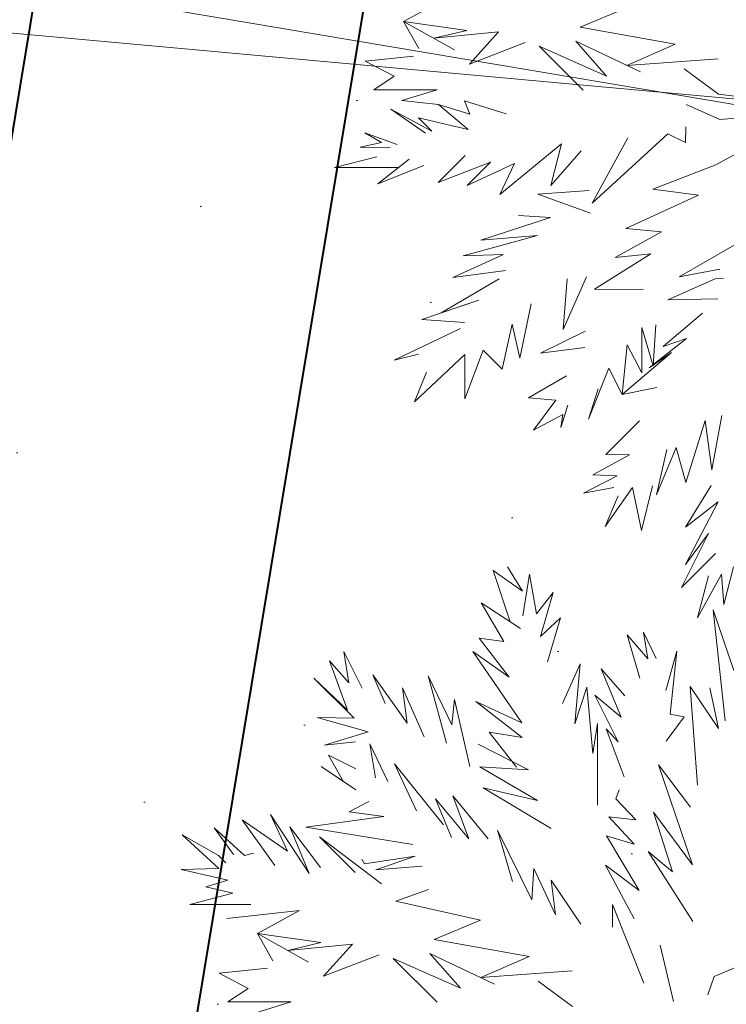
# Model space of a CAD drawing. Header units: millimetres. Extents: x 6487905018 to 6488192500, y 5882180700 to 5882375224.
# Tile 138 of 256: x 6488050686 to 6488051770, y 5882250765 to 5882252275. Entities that reach past the tile are written whole.
import ezdxf
from ezdxf.xclip import XClip

# ---------------------------------------------------------------- set-up
doc = ezdxf.new("R2010")
doc.units = ezdxf.units.MM
doc.header["$MEASUREMENT"] = 0
doc.header["$XCLIPFRAME"] = 2
for name, pattern in [('Dashed', [600, 300, -300]), ('Przerywana', [2400, 1200, -1200]), ('Wipeout_Contour', [1000, 0, -1000])]:
    doc.linetypes.add(name, pattern=pattern)
for name, color, linetype, lineweight in [('drzewa_Nr_pióra__154', 94, 'Continuous', 5), ('LEGENDA_Nr_pióra__20', 2, 'Continuous', 40), ('LEGENDA_Nr_pióra__66', 32, 'Continuous', 40), ('linie plan_Nr_pióra__2', 160, 'Continuous', 25), ('przewod_telekomunikacyjny__linia__Nr_pióra__1', 7, 'Continuous', 0), ('teren zielony_Nr_pióra__157', 93, 'Continuous', 0), ('Wymiarowanie_Nr_pióra__1', 7, 'Continuous', 0), ('Zamość 06.10._2_przewod_telekomunikacyjny__linia__Nr_pióra__30', 7, 'Continuous', 5), ('ZBIORNIK_Nr_pióra__81', 182, 'Continuous', 5)]:
    doc.layers.add(name, color=color, linetype=linetype, lineweight=lineweight)
for name, color, linetype in [('Mapa cyfrowa', 7, 'Continuous'), ('przewod_telekomunikacyjny__linia_', 7, 'Continuous'), ('Wymiarowanie', 7, 'Continuous'), ('Zamość 06.10._2_Mapa cyfrowa', 7, 'Continuous')]:
    doc.layers.add(name, color=color, linetype=linetype)
doc.styles.add('GENERATED_STYLE_2', font='txt')
doc.linetypes.add('Symbol', pattern='A,0,[5,PZT Orlen Zamość.pdf1.Shx,S=11.904762,R=0,X=0,Y=0],-2000,0', length=2000)
doc.dimstyles.new('GENERATED_STYLE__1', dxfattribs={"dimtxt": 750, "dimasz": 570, "dimexe": 0.18, "dimexo": 0, "dimgap": 0.09, "dimtad": 1, "dimlfac": 0.001, "dimzin": 0, "dimdsep": 46, "dimtxsty": 'GENERATED_STYLE_2', "dimblk": 'ARROWHEAD_11', "dimblk1": 'ARROWHEAD_11', "dimblk2": 'ARROWHEAD_11', "dimcen": 0.09, "dimclrd": 7, "dimclre": 7, "dimclrt": 7, "dimazin": 0, "dimtfac": 1, "dimtdec": 4, "dimtmove": 2, "dimatfit": 3, "dimfxl": 0, "dimtolj": 1, "dimtzin": 0, "dimarcsym": 0})
doc.dimstyles.new('GENERATED_STYLE__10', dxfattribs={"dimtxt": 600.000024, "dimasz": 917.874396, "dimexe": 0.18, "dimexo": 40, "dimgap": 0.09, "dimtad": 1, "dimtih": 1, "dimtoh": 1, "dimdec": 0, "dimlfac": 0.1, "dimzin": 0, "dimdsep": 46, "dimtxsty": 'GENERATED_STYLE_2', "dimblk": 'ARROWHEAD_5', "dimblk1": 'ARROWHEAD_5', "dimblk2": 'ARROWHEAD_5', "dimcen": 0.09, "dimclrd": 7, "dimclre": 7, "dimclrt": 7, "dimazin": 0, "dimtfac": 1, "dimtdec": 4, "dimtmove": 0, "dimatfit": 3, "dimfxl": 0, "dimtolj": 1, "dimtzin": 0, "dimarcsym": 0})
doc.dimstyles.new('GENERATED_STYLE__9', dxfattribs={"dimtxt": 750, "dimasz": 917.874396, "dimexe": 0.18, "dimexo": 40, "dimgap": 0.09, "dimtad": 1, "dimdec": 0, "dimlfac": 0.1, "dimzin": 0, "dimdsep": 46, "dimtxsty": 'GENERATED_STYLE_2', "dimblk": 'ARROWHEAD_5', "dimblk1": 'ARROWHEAD_5', "dimblk2": 'ARROWHEAD_5', "dimcen": 0.09, "dimclrd": 7, "dimclre": 7, "dimclrt": 7, "dimazin": 0, "dimtfac": 1, "dimtdec": 4, "dimtmove": 2, "dimatfit": 3, "dimfxl": 0, "dimtolj": 1, "dimtzin": 0, "dimarcsym": 0})

# ---------------------------------------------------------------- blocks, each defined once
blk = doc.blocks.new('Rysunek_1_2')
at = {"color": 254, "linetype": 'Wipeout_Contour', "lineweight": 0, "ltscale": 70061284114.24681}
blk.add_wipeout([(6487915525.867126, 5882181505.900702), (6488146644.289524, 5882181505.900702), (6488146644.289524, 5882373115.540435), (6488107628.768834, 5882373115.540435), (6488107628.768834, 5882320263.490532), (6488101226.436201, 5882320263.490532), (6488101226.436201, 5882373115.540435), (6487915525.867126, 5882373115.540435)], dxfattribs=at).dxf.layer = 'Zamość 06.10._2_Mapa cyfrowa'
at = {"layer": 'Zamość 06.10._2_przewod_telekomunikacyjny__linia__Nr_pióra__30', "linetype": 'Continuous', "flags": 128}
blk.add_lwpolyline([(6488028310, 5882260090), (6488039840, 5882253240), (6488053690.000001, 5882251980.000001), (6488059920, 5882250860), (6488076980.000001, 5882252650.000001), (6488098433.525442, 5882255650.861228)], dxfattribs=at)
blk = doc.blocks.new('*D73', base_point=(6488045394.921593, 5882250647.102998))
at = {"layer": 'Wymiarowanie_Nr_pióra__1', "linetype": 'Continuous'}
for points in [[(6488049541.842549, 5882252547.629494), (6488049530.424479, 5882252605.032008), (6488049497.908566, 5882252653.695511), (6488049449.245064, 5882252686.211423), (6488049391.842549, 5882252697.629494), (6488049334.440034, 5882252686.211423), (6488049285.776532, 5882252653.695511), (6488049253.260619, 5882252605.032008), (6488049241.842549, 5882252547.629494), (6488049253.260619, 5882252490.226978), (6488049285.776532, 5882252441.563477), (6488049334.440034, 5882252409.047564), (6488049391.842549, 5882252397.629494), (6488049449.245064, 5882252409.047564), (6488049497.908566, 5882252441.563477), (6488049530.424479, 5882252490.226978)], [(6488054472.427137, 5882251717.367123), (6488054461.009068, 5882251774.769637), (6488054428.493155, 5882251823.43314), (6488054379.829652, 5882251855.949052), (6488054322.427137, 5882251867.367123), (6488054265.024622, 5882251855.949052), (6488054216.36112, 5882251823.43314), (6488054183.845207, 5882251774.769637), (6488054172.427137, 5882251717.367123), (6488054183.845207, 5882251659.964607), (6488054216.36112, 5882251611.301105), (6488054265.024622, 5882251578.785192), (6488054322.427137, 5882251567.367123), (6488054379.829652, 5882251578.785192), (6488054428.493155, 5882251611.301105), (6488054461.009068, 5882251659.964607)]]:
    blk.add_hatch(color=256, dxfattribs=at).paths.add_polyline_path(points)
for p, q in [((6488054174.5096, 5882251742.274993), (6488049539.760087, 5882252522.721622)), ((6488054415.831655, 5882252272.057888), (6488054347.335009, 5882251865.28466)), ((6488054618.262213, 5882251667.55138), (6488054470.344675, 5882251692.459251)), ((6488054297.519266, 5882251569.449585), (6488054229.02262, 5882251162.676356))]:
    blk.add_line(p, q, dxfattribs=at)
blk.add_circle((6488054322.427137, 5882251717.367123), 150, dxfattribs=at)
at = {"layer": 'Wymiarowanie_Nr_pióra__1', "insert": (6488051501.046564, 5882252344.571882), "char_height": 750, "attachment_point": 7, "rotation": 350.441619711, "style": 'GENERATED_STYLE_2'}
blk.add_mtext('\\A1;{\\fArial|b1|i0|c238|p38;5,00}', dxfattribs=at)
blk = doc.blocks.new('ARROWHEAD_11')
at = {"color": 0, "linetype": 'Continuous', "lineweight": 0}
blk.add_line((0, 0), (-1, 0), dxfattribs=at)
at = {"color": 0, "linetype": 'Continuous', "lineweight": 0, "const_width": 0.25, "flags": 128}
blk.add_lwpolyline([(-0.125, 0, 1), (0.125, 0, 1)], format="xyb", close=True, dxfattribs=at)
blk = doc.blocks.new('*D75', base_point=(6488045394.921593, 5882250647.102998))
at = {"layer": 'Wymiarowanie_Nr_pióra__1', "linetype": 'Continuous'}
for points in [[(6488060230.552193, 5882248902.391357), (6488060219.134123, 5882248959.793873), (6488060186.61821, 5882249008.457375), (6488060137.954707, 5882249040.973288), (6488060080.552193, 5882249052.391357), (6488060023.149677, 5882249040.973288), (6488059974.486176, 5882249008.457375), (6488059941.970263, 5882248959.793873), (6488059930.552193, 5882248902.391357), (6488059941.970263, 5882248844.988843), (6488059974.486176, 5882248796.32534), (6488060023.149677, 5882248763.809427), (6488060080.552193, 5882248752.391357), (6488060137.954707, 5882248763.809427), (6488060186.61821, 5882248796.32534), (6488060219.134123, 5882248844.988843)], [(6488059031.653335, 5882241782.627208), (6488059020.235264, 5882241840.029723), (6488058987.719352, 5882241888.693226), (6488058939.055849, 5882241921.209138), (6488058881.653335, 5882241932.627208), (6488058824.250819, 5882241921.209138), (6488058775.587317, 5882241888.693226), (6488058743.071404, 5882241840.029723), (6488058731.653335, 5882241782.627208), (6488058743.071404, 5882241725.224693), (6488058775.587317, 5882241676.561191), (6488058824.250819, 5882241644.045279), (6488058881.653335, 5882241632.627208), (6488058939.055849, 5882241644.045279), (6488058987.719352, 5882241676.561191), (6488059020.235264, 5882241725.224693)]]:
    blk.add_hatch(color=256, dxfattribs=at).paths.add_polyline_path(points)
for p, q in [((6488060130.367934, 5882249198.226433), (6488060105.460064, 5882249050.308895)), ((6488059525.861426, 5882248995.795874), (6488059932.634655, 5882248927.299229)), ((6488060228.46973, 5882248877.483486), (6488060635.242959, 5882248808.986841)), ((6488060055.644321, 5882248754.47382), (6488058906.561206, 5882241930.544745))]:
    blk.add_line(p, q, dxfattribs=at)
blk.add_circle((6488060080.552193, 5882248902.391357), 150, dxfattribs=at)
at = {"layer": 'Wymiarowanie_Nr_pióra__1', "insert": (6488059329.541573, 5882245345.779008), "char_height": 750, "attachment_point": 7, "rotation": 80.441619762, "style": 'GENERATED_STYLE_2'}
blk.add_mtext('\\A1;{\\fArial|b1|i0|c238|p38;7,22}', dxfattribs=at)
blk = doc.blocks.new('*D77', base_point=(6488045394.921593, 5882250647.102998))
at = {"layer": 'przewod_telekomunikacyjny__linia__Nr_pióra__1', "linetype": 'Continuous'}
blk.add_hatch(color=256, dxfattribs=at).paths.add_polyline_path([(6488057351.020344, 5882262834.607491), (6488056625.094238, 5882262197.391973), (6488057040.957753, 5882261919.79958)])
for p, q in [((6488057351.020344, 5882262834.607491), (6488056625.094238, 5882262197.391973)), ((6488057351.020344, 5882262834.607491), (6488057040.957753, 5882261919.79958)), ((6488057040.957753, 5882261919.79958), (6488056625.094238, 5882262197.391973)), ((6488056833.025996, 5882262058.595777), (6488046247.324568, 5882246200.066916)), ((6488046247.324568, 5882246200.066916), (6488053285.437386, 5882256743.923269)), ((6488049023.248511, 5882250108.702061), (6488049023.248511, 5882250608.702061)), ((6488048773.248511, 5882250358.702061), (6488049273.248511, 5882250358.702061))]:
    blk.add_line(p, q, dxfattribs=at)
at = {"layer": 'przewod_telekomunikacyjny__linia__Nr_pióra__1', "insert": (6488051112.822264, 5882253874.06099), "char_height": 750, "attachment_point": 7, "rotation": 56.276556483, "style": 'GENERATED_STYLE_2'}
blk.add_mtext('\\A1;{\\fArial|b1|i0|c238|p38;R 1\xa0500}', dxfattribs=at)
blk = doc.blocks.new('ARROWHEAD_5')
at = {"color": 0, "linetype": 'Continuous', "lineweight": 0}
blk.add_line((0, 0), (-1, 0), dxfattribs=at)
blk.add_solid([(-1, 0.2679), (0, 0), (-1, -0.2679), (-1, 0.2679)], dxfattribs=at)
blk = doc.blocks.new('*D79', base_point=(6488045394.921593, 5882250647.102998))
at = {"layer": 'Wymiarowanie_Nr_pióra__1', "linetype": 'Continuous'}
blk.add_hatch(color=256, dxfattribs=at).paths.add_polyline_path([(6488063680.254711, 5882253548.085899), (6488062715.420314, 5882253593.987003), (6488062821.733109, 5882253105.42013)])
for p, q in [((6488063680.254711, 5882253548.085899), (6488062715.420314, 5882253593.987003)), ((6488062821.733109, 5882253105.42013), (6488062715.420314, 5882253593.987003)), ((6488063680.254711, 5882253548.085899), (6488062821.733109, 5882253105.42013)), ((6488062768.576711, 5882253349.703567), (6488057266.319777, 5882252152.405216)), ((6488057266.319777, 5882252152.405216), (6488054914.661612, 5882252152.405216)), ((6488049023.248511, 5882250108.702061), (6488049023.248511, 5882250608.702061)), ((6488048773.248511, 5882250358.702061), (6488049273.248511, 5882250358.702061))]:
    blk.add_line(p, q, dxfattribs=at)
at = {"layer": 'Wymiarowanie_Nr_pióra__1', "insert": (6488054914.661612, 5882252272.405221), "char_height": 600.00002384, "attachment_point": 7, "style": 'GENERATED_STYLE_2'}
blk.add_mtext('\\A1;{\\fArial|b1|i0|c238|p38;1\xa0500}', dxfattribs=at)

msp = doc.modelspace()

# ---------------------------------------------------------------- block references
at = {"layer": 'Mapa cyfrowa', "color": 22, "linetype": 'Continuous', "lineweight": 5}
ref = msp.add_blockref('Rysunek_1_2', (0, 0), dxfattribs=at)
XClip(ref).set_block_clipping_path([(6487915525.8671264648, 5882181505.9007024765), (6488146644.2895231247, 5882181505.9007024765), (6488146644.2895231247, 5882373115.5404348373), (6488107628.7688331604, 5882373115.5404348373), (6488107628.7688331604, 5882320263.4905319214), (6488101226.4362001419, 5882320263.4905319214), (6488101226.4362001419, 5882373115.5404348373), (6487915525.8671264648, 5882373115.5404348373)])

# ---------------------------------------------------------------- next in the draw order: hatches: boundary and pattern name
at = {"layer": 'teren zielony_Nr_pióra__157', "linetype": 'Continuous'}
h = msp.add_hatch(dxfattribs=at)
h.set_pattern_fill('płyty_kamienne', color=256, style=0, pattern_type=2)
h.set_pattern_definition([(45, (6488045394.9, 5882252147.1), (-477.297, 477.297), [0, -450, 0, -675]), (110, (6488046894.9, 5882252147.1), (634.293, 230.864), [0, -330, 0, -570])])
h.paths.add_polyline_path([(6488047566.699059, 5882255932.5327), (6488045555.029326, 5882243354.950158), (6488046140.947524, 5882232527.375745, 0.2070569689), (6488048206.599371, 5882228254.370432, 0.0243137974), (6488049407.91275, 5882227454.239101, 0.0023663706), (6488049528.889167, 5882227382.669014), (6488050419.958063, 5882227639.987889), (6488050422.409745, 5882227655.31354), (6488050730.000001, 5882229610.000001), (6488051058.251553, 5882231630.009551), (6488051118.989788, 5882232009.688929), (6488053911.431513, 5882249465.456784), (6488055989.23284, 5882262453.952582), (6488056194.365236, 5882263736.503895), (6488052143.069927, 5882263733.65154), (6488050824.942152, 5882255492.308228, 0.0532631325)])

# ---------------------------------------------------------------- next in the draw order: linework, layer by layer
at = {"layer": 'drzewa_Nr_pióra__154', "linetype": 'Continuous'}
for p, q in [((6488051274.511632, 5882252272.432773), (6488051338.871367, 5882252307.790025)), ((6488051545.33459, 5882252263.592546), (6488051616.626289, 5882252293.093965)), ((6488051371.618335, 5882252258.656386), (6488051274.511632, 5882252272.432773)), ((6488051298.368319, 5882252230.786167), (6488051274.511632, 5882252272.432773)), ((6488051274.511632, 5882252272.432773), (6488051352.758088, 5882252228.788428)), ((6488051690.985693, 5882252237.484435), (6488051545.33459, 5882252263.592546)), ((6488051320.949918, 5882252246.658058), (6488051371.618335, 5882252258.656386)), ((6488051420.310506, 5882252256.353353), (6488051320.949918, 5882252246.658058)), ((6488051375.914238, 5882252206.91109), (6488051420.310506, 5882252256.353353)), ((6488051461.306844, 5882252239.941644), (6488051375.914238, 5882252206.91109)), ((6488051549.889907, 5882252167.007344), (6488051482.452751, 5882252234.444501)), ((6488051482.452751, 5882252234.444501), (6488051586.081446, 5882252188.509926)), ((6488051586.081446, 5882252188.509926), (6488051538.969626, 5882252241.889268)), ((6488051538.969626, 5882252241.889268), (6488051637.998427, 5882252195.047738)), ((6488051617.233887, 5882252204.869555), (6488051690.985693, 5882252237.484435)), ((6488051215.872814, 5882252211.575551), (6488051290.181955, 5882252219.32541)), ((6488051757.256612, 5882252215.152429), (6488051617.233887, 5882252204.869555)), ((6488051260.255383, 5882252188.420236), (6488051215.872814, 5882252211.575551)), ((6488051229.35156, 5882252167.531666), (6488051260.255383, 5882252188.420236)), ((6488051757.812049, 5882252160.6299), (6488051704.770686, 5882252199.630902)), ((6488051326.227822, 5882252167.531666), (6488051229.35156, 5882252167.531666)), ((6488051272.034257, 5882252150.921193), (6488051326.227822, 5882252167.531666)), ((6488051874.815055, 5882252146.58954), (6488051757.812049, 5882252160.6299)), ((6488051328.356994, 5882252145.072892), (6488051272.034257, 5882252150.921193)), ((6488051373.902246, 5882252106.493582), (6488051328.356994, 5882252145.072892)), ((6488051328.356994, 5882252145.072892), (6488051376.319126, 5882252130.284526)), ((6488051376.319126, 5882252130.284526), (6488051368.080236, 5882252150.489697)), ((6488051368.080236, 5882252150.489697), (6488051432.179106, 5882252130.628077)), ((6488051759.883643, 5882252121.95247), (6488051707.890766, 5882252145.0295)), ((6488051308.495372, 5882252100.835644), (6488051255.230115, 5882252137.850484)), ((6488051255.230115, 5882252137.850484), (6488051318.116075, 5882252103.888404)), ((6488051318.116075, 5882252103.888404), (6488051297.539692, 5882252124.468548)), ((6488051297.539692, 5882252124.468548), (6488051373.902246, 5882252106.493582)), ((6488051870.134934, 5882252130.989139), (6488051759.883643, 5882252121.95247)), ((6488051706.86736, 5882252086.692757), (6488051707.453956, 5882252110.845901)), ((6488051753.443937, 5882252052.467121), (6488051858.638448, 5882252109.927334)), ((6488051241.100513, 5882252086.499537), (6488051215.506872, 5882252101.738445)), ((6488051215.506872, 5882252101.738445), (6488051265.160926, 5882252083.682425)), ((6488051563.930268, 5882251993.842896), (6488051679.897394, 5882252099.751846)), ((6488051679.897394, 5882252099.751846), (6488051706.86736, 5882252086.692757)), ((6488051208.255574, 5882252079.717324), (6488051241.100513, 5882252086.499537)), ((6488051254.423542, 5882252079.154796), (6488051208.255574, 5882252079.717324)), ((6488051422.248295, 5882252006.944344), (6488051517.042397, 5882252084.585227)), ((6488051517.042397, 5882252084.585227), (6488051500.650503, 5882252020.544901)), ((6488051618.531671, 5882252093.68546), (6488051563.930268, 5882251993.842896)), ((6488051168.697202, 5882252048.44925), (6488051234.009801, 5882252064.847692)), ((6488051368.983037, 5882252066.529207), (6488051327.606649, 5882252025.152819)), ((6488051500.650503, 5882252020.544901), (6488051546.834828, 5882252073.751616)), ((6488051283.216945, 5882252061.112401), (6488051235.368493, 5882252023.19476)), ((6488051235.368493, 5882252023.19476), (6488051305.974257, 5882252051.549154)), ((6488051327.606649, 5882252025.152819), (6488051407.879956, 5882252056.608091)), ((6488051407.879956, 5882252056.608091), (6488051372.176232, 5882252020.904366)), ((6488051372.176232, 5882252020.904366), (6488051444.654297, 5882252054.573311)), ((6488051444.654297, 5882252054.573311), (6488051422.248295, 5882252006.944344)), ((6488051753.443937, 5882252052.467121), (6488051656.721452, 5882252015.026159)), ((6488051267.237254, 5882252048.44925), (6488051168.697202, 5882252048.44925)), ((6488051480.815385, 5882252007.456744), (6488051559.312501, 5882252012.977442)), ((6488051561.12466, 5882251978.266607), (6488051480.815385, 5882252007.456744)), ((6488051726.923256, 5882252005.665919), (6488051615.516098, 5882251954.605642)), ((6488051656.721452, 5882252015.026159), (6488051726.923256, 5882252005.665919)), ((6488051500.246236, 5882251971.467284), (6488051450.796162, 5882251974.465117)), ((6488051393.074678, 5882251937.024156), (6488051500.246236, 5882251971.467284)), ((6488051366.385481, 5882251912.796676), (6488051480.054836, 5882251944.197868)), ((6488051480.054836, 5882251944.197868), (6488051393.074678, 5882251937.024156)), ((6488051670.053806, 5882251949.596369), (6488051598.999969, 5882251910.503474)), ((6488051615.516098, 5882251954.605642), (6488051670.053806, 5882251949.596369)), ((6488051697.282494, 5882251880.862713), (6488051792.444939, 5882251935.464115)), ((6488051350.159716, 5882251879.731242), (6488051427.80812, 5882251915.09992)), ((6488051427.80812, 5882251915.09992), (6488051366.385481, 5882251912.796676)), ((6488051653.802431, 5882251916.117047), (6488051567.723413, 5882251861.897576)), ((6488051598.999969, 5882251910.503474), (6488051653.802431, 5882251916.117047)), ((6488051431.532755, 5882251890.332098), (6488051350.159716, 5882251879.731242)), ((6488051759.612048, 5882251892.289951), (6488051697.282494, 5882251880.862713)), ((6488051332.520855, 5882251825.495342), (6488051421.1554, 5882251877.742633)), ((6488051519.636869, 5882251799.631702), (6488051555.318847, 5882251880.862713)), ((6488051525.678085, 5882251877.742633), (6488051519.636869, 5882251799.631702)), ((6488051680.148857, 5882251845.273092), (6488051752.319046, 5882251877.442807)), ((6488051752.319046, 5882251877.442807), (6488051765.471651, 5882251878.231874)), ((6488051567.723413, 5882251861.897576), (6488051642.681091, 5882251860.582191)), ((6488051302.592354, 5882251815.341029), (6488051389.954598, 5882251844.981791)), ((6488051389.954598, 5882251844.981791), (6488051332.520855, 5882251825.495342)), ((6488051453.029865, 5882251755.768337), (6488051470.423224, 5882251839.249386)), ((6488051756.753686, 5882251846.911232), (6488051680.148857, 5882251845.273092)), ((6488051672.753725, 5882251773.986877), (6488051732.86788, 5882251824.701985)), ((6488051368.114038, 5882251810.66091), (6488051302.592354, 5882251815.341029)), ((6488051425.83552, 5882251738.899066), (6488051441.404543, 5882251807.881839)), ((6488051441.404543, 5882251807.881839), (6488051453.029865, 5882251755.768337)), ((6488051260.471272, 5882251752.939426), (6488051361.873877, 5882251801.300669)), ((6488051553.253942, 5882251797.507301), (6488051484.569005, 5882251763.591523)), ((6488051639.839258, 5882251733.611716), (6488051639.839258, 5882251802.860709)), ((6488051639.839258, 5882251802.860709), (6488051657.560233, 5882251744.297914)), ((6488051657.560233, 5882251744.297914), (6488051661.672096, 5882251807.10327)), ((6488051651.165055, 5882251740.983573), (6488051708.311074, 5882251785.885316)), ((6488051708.311074, 5882251785.885316), (6488051672.753725, 5882251773.986877)), ((6488051297.73577, 5882251762.040816), (6488051260.471272, 5882251752.939426)), ((6488051368.628613, 5882251693.657904), (6488051397.054482, 5882251767.888261)), ((6488051397.054482, 5882251767.888261), (6488051425.83552, 5882251738.899066)), ((6488051484.569005, 5882251763.591523), (6488051552.623314, 5882251772.418086)), ((6488051609.92025, 5882251699.898064), (6488051617.72045, 5882251776.340028)), ((6488051609.92025, 5882251699.898064), (6488051685.62524, 5882251764.317664)), ((6488051617.72045, 5882251776.340028), (6488051639.839258, 5882251733.611716)), ((6488051685.62524, 5882251764.317664), (6488051651.165055, 5882251740.983573)), ((6488051291.672073, 5882251688.977783), (6488051368.628613, 5882251761.320968)), ((6488051368.628613, 5882251761.320968), (6488051368.628613, 5882251693.657904)), ((6488051309.933103, 5882251734.37193), (6488051291.672073, 5882251688.977783)), ((6488051558.438927, 5882251662.457102), (6488051589.639729, 5882251740.459105)), ((6488051589.639729, 5882251740.459105), (6488051609.92025, 5882251699.898064)), ((6488051524.417956, 5882251728.895816), (6488051466.396563, 5882251695.217943)), ((6488051572.859853, 5882251709.08006), (6488051558.438927, 5882251662.457102)), ((6488051662.961613, 5882251710.818344), (6488051609.92025, 5882251699.898064)), ((6488051466.396563, 5882251695.217943), (6488051508.070031, 5882251691.62385)), ((6488051508.070031, 5882251691.62385), (6488051474.196763, 5882251645.29666)), ((6488051515.669231, 5882251649.280235), (6488051526.471023, 5882251683.647144)), ((6488051474.196763, 5882251645.29666), (6488051518.720342, 5882251669.420677)), ((6488051518.720342, 5882251669.420677), (6488051515.669231, 5882251649.280235)), ((6488051584.959608, 5882251607.855699), (6488051636.727303, 5882251659.800441)), ((6488051707.333106, 5882251565.18165), (6488051736.92262, 5882251660.436379)), ((6488051736.92262, 5882251660.436379), (6488051747.203776, 5882251584.455097)), ((6488051747.203776, 5882251584.455097), (6488051762.595418, 5882251668.071317)), ((6488051662.475164, 5882251546.385859), (6488051692.86844, 5882251618.72947)), ((6488051678.562013, 5882251615.655899), (6488051662.475164, 5882251546.385859)), ((6488051692.86844, 5882251618.72947), (6488051707.333106, 5882251565.18165)), ((6488051564.679088, 5882251576.654898), (6488051620.918674, 5882251607.692771)), ((6488051620.918674, 5882251607.692771), (6488051584.959608, 5882251607.855699)), ((6488051550.638726, 5882251548.574176), (6488051602.229293, 5882251575.372634)), ((6488051602.229293, 5882251575.372634), (6488051564.679088, 5882251576.654898)), ((6488051597.056597, 5882251557.252208), (6488051550.638726, 5882251548.574176)), ((6488051583.797242, 5882251497.826263), (6488051625.691639, 5882251557.537506)), ((6488051625.691639, 5882251557.537506), (6488051639.698679, 5882251491.326097)), ((6488051639.698679, 5882251491.326097), (6488051656.562691, 5882251560.03809)), ((6488051746.49558, 5882251560.578675), (6488051706.985055, 5882251496.855544)), ((6488051603.537224, 5882251544.74753), (6488051583.797242, 5882251497.826263)), ((6488051757.241596, 5882251535.623316), (6488051706.896469, 5882251439.208988)), ((6488051706.985055, 5882251496.855544), (6488051757.241596, 5882251535.623316)), ((6488051742.405447, 5882251487.14532), (6488051700.839385, 5882251404.052063)), ((6488051706.896469, 5882251439.208988), (6488051742.405447, 5882251487.14532)), ((6488051700.839385, 5882251404.052063), (6488051753.100728, 5882251456.313405)), ((6488051438.405953, 5882251351.428656), (6488051412.161283, 5882251430.089947)), ((6488051412.161283, 5882251430.089947), (6488051456.94456, 5882251398.279894)), ((6488051456.94456, 5882251398.279894), (6488051434.159644, 5882251435.765857)), ((6488051434.159644, 5882251435.765857), (6488051456.94456, 5882251398.279894)), ((6488051765.801918, 5882251377.963184), (6488051780.844826, 5882251435.711376)), ((6488051457.570961, 5882251360.423815), (6488051467.690467, 5882251424.669144)), ((6488051467.690467, 5882251424.669144), (6488051478.441483, 5882251363.720721)), ((6488051725.240876, 5882251357.682663), (6488051762.244439, 5882251424.342457)), ((6488051742.415565, 5882251421.807185), (6488051725.240876, 5882251357.682663)), ((6488051762.244439, 5882251424.342457), (6488051765.801918, 5882251377.963184)), ((6488051478.441483, 5882251363.720721), (6488051504.372163, 5882251396.304736)), ((6488051504.372163, 5882251396.304736), (6488051484.742143, 5882251328.762607)), ((6488051428.268206, 5882251321.482861), (6488051393.609318, 5882251380.704336)), ((6488051393.609318, 5882251380.704336), (6488051454.138111, 5882251341.147311)), ((6488051767.59657, 5882251199.689187), (6488051749.396103, 5882251369.993563)), ((6488051749.396103, 5882251369.993563), (6488051781.304129, 5882251276.68463)), ((6488051484.742143, 5882251328.762607), (6488051515.292444, 5882251357.303735)), ((6488051515.292444, 5882251357.303735), (6488051495.445023, 5882251290.15202)), ((6488051436.697011, 5882251266.426399), (6488051390.489238, 5882251326.102933)), ((6488051390.489238, 5882251326.102933), (6488051428.268206, 5882251321.482861)), ((6488051636.985391, 5882251264.943057), (6488051617.467367, 5882251331.70151)), ((6488051617.467367, 5882251331.70151), (6488051649.222238, 5882251294.771385)), ((6488051649.222238, 5882251294.771385), (6488051642.604883, 5882251335.383932)), ((6488051642.604883, 5882251335.383932), (6488051661.936212, 5882251294.902131)), ((6488051190.651185, 5882251257.83923), (6488051183.003907, 5882251305.822412)), ((6488051183.003907, 5882251305.822412), (6488051211.084628, 5882251249.660969)), ((6488051456.010921, 5882251196.619606), (6488051381.128997, 5882251305.822412)), ((6488051381.128997, 5882251305.822412), (6488051436.697011, 5882251266.426399)), ((6488051676.935494, 5882251246.068003), (6488051693.908116, 5882251306.172153)), ((6488051693.908116, 5882251306.172153), (6488051683.65572, 5882251209.836027)), ((6488051188.932472, 5882251216.120901), (6488051161.163345, 5882251291.782051)), ((6488051161.163345, 5882251291.782051), (6488051190.651185, 5882251257.83923)), ((6488051518.412524, 5882251226.260368), (6488051545.513371, 5882251286.86551)), ((6488051545.513371, 5882251286.86551), (6488051537.133005, 5882251195.059566)), ((6488051608.453941, 5882251205.162471), (6488051577.694047, 5882251279.30173)), ((6488051577.694047, 5882251279.30173), (6488051613.807075, 5882251237.893083)), ((6488051198.797952, 5882251203.563973), (6488051137.43165, 5882251264.930275)), ((6488051137.43165, 5882251264.930275), (6488051188.932472, 5882251216.120901)), ((6488051246.364251, 5882251226.005878), (6488051227.669583, 5882251270.176963)), ((6488051227.669583, 5882251270.176963), (6488051280.077624, 5882251195.884483)), ((6488051340.567955, 5882251165.418805), (6488051312.487233, 5882251268.38145)), ((6488051312.487233, 5882251268.38145), (6488051348.613021, 5882251193.240115)), ((6488051280.077624, 5882251195.884483), (6488051273.293278, 5882251250.232553)), ((6488051273.293278, 5882251250.232553), (6488051306.247073, 5882251174.779045)), ((6488051537.133005, 5882251195.059566), (6488051555.568284, 5882251251.234953)), ((6488051555.568284, 5882251251.234953), (6488051564.915242, 5882251149.516142)), ((6488051725.288351, 5882251100.623092), (6488051714.258654, 5882251252.237109)), ((6488051714.258654, 5882251252.237109), (6488051757.561102, 5882251187.707508)), ((6488051757.561102, 5882251187.707508), (6488051744.450706, 5882251250.131994)), ((6488051744.450706, 5882251250.131994), (6488051757.561102, 5882251187.707508)), ((6488051603.867491, 5882251167.450758), (6488051568.120062, 5882251238.781232)), ((6488051568.120062, 5882251238.781232), (6488051608.453941, 5882251205.162471)), ((6488051348.613021, 5882251193.240115), (6488051353.048275, 5882251232.500528)), ((6488051353.048275, 5882251232.500528), (6488051376.448876, 5882251129.537883)), ((6488051456.763906, 5882251174.193283), (6488051385.351613, 5882251229.126284)), ((6488051385.351613, 5882251229.126284), (6488051456.010921, 5882251196.619606)), ((6488051220.301741, 5882251182.41514), (6488051142.442864, 5882251204.419806)), ((6488051142.442864, 5882251204.419806), (6488051198.797952, 5882251203.563973)), ((6488051705.167136, 5882251205.639042), (6488051677.536613, 5882251168.538885)), ((6488051683.65572, 5882251209.836027), (6488051705.167136, 5882251205.639042)), ((6488051564.915242, 5882251149.516142), (6488051572.323751, 5882251195.473694)), ((6488051572.323751, 5882251195.473694), (6488051572.323751, 5882251070.25636)), ((6488051153.363145, 5882251162.298724), (6488051220.301741, 5882251182.41514)), ((6488051448.084991, 5882251128.214489), (6488051405.959487, 5882251182.297639)), ((6488051405.959487, 5882251182.297639), (6488051456.763906, 5882251174.193283)), ((6488051612.809927, 5882251113.654207), (6488051585.494247, 5882251187.259366)), ((6488051585.494247, 5882251187.259366), (6488051603.867491, 5882251167.450758)), ((6488051200.97873, 5882251167.154717), (6488051153.363145, 5882251162.298724)), ((6488051231.899931, 5882251111.957638), (6488051223.091857, 5882251164.347916)), ((6488051223.091857, 5882251164.347916), (6488051250.769268, 5882251106.226831)), ((6488051466.077757, 5882251124.17573), (6488051389.15444, 5882251163.993825)), ((6488051181.94111, 5882251106.954759), (6488051159.603306, 5882251146.698324)), ((6488051159.603306, 5882251146.698324), (6488051201.599546, 5882251125.817883)), ((6488051201.6674, 5882251093.560082), (6488051148.683025, 5882251129.537883)), ((6488051148.683025, 5882251129.537883), (6488051181.94111, 5882251106.954759)), ((6488051294.688318, 5882251061.704279), (6488051261.081032, 5882251133.578792)), ((6488051261.081032, 5882251133.578792), (6488051336.023, 5882251040.015679)), ((6488051479.907113, 5882251077.409471), (6488051391.789376, 5882251129.16416)), ((6488051391.789376, 5882251129.16416), (6488051466.077757, 5882251124.17573)), ((6488051717.675287, 5882250978.423503), (6488051665.417627, 5882251132.037291)), ((6488051665.417627, 5882251132.037291), (6488051714.555207, 5882251067.345787)), ((6488051404.664763, 5882251018.565128), (6488051350.323367, 5882251084.346818)), ((6488051350.323367, 5882251084.346818), (6488051374.888837, 5882251018.775037)), ((6488051501.252083, 5882251034.375438), (6488051396.729398, 5882251096.777041)), ((6488051396.729398, 5882251096.777041), (6488051479.907113, 5882251077.409471)), ((6488051605.36984, 5882251093.848221), (6488051600.216643, 5882251080.130086)), ((6488051191.589289, 5882251060.036194), (6488051221.62006, 5882251075.766598)), ((6488051374.888837, 5882251018.775037), (6488051323.914238, 5882251080.067738)), ((6488051323.914238, 5882251080.067738), (6488051348.368155, 5882251020.335077)), ((6488051600.216643, 5882251080.130086), (6488051630.727222, 5882251047.83887)), ((6488051096.599841, 5882250999.854627), (6488051070.993029, 5882251055.695986)), ((6488051070.993029, 5882251055.695986), (6488051130.274552, 5882250965.213661)), ((6488051124.970416, 5882251036.559494), (6488051244.500648, 5882251052.88601)), ((6488051244.500648, 5882251052.88601), (6488051191.589289, 5882251060.036194)), ((6488051630.727222, 5882251047.83887), (6488051589.704021, 5882251052.144816)), ((6488051589.704021, 5882251052.144816), (6488051628.282735, 5882251010.168314)), ((6488051687.151301, 5882250967.943269), (6488051658.161773, 5882251059.422627)), ((6488051658.161773, 5882251059.422627), (6488051717.675287, 5882250978.423503)), ((6488051077.23319, 5882250977.693982), (6488051027.311907, 5882251047.895785)), ((6488051027.311907, 5882251047.895785), (6488051096.599841, 5882250999.854627)), ((6488051130.274552, 5882250965.213661), (6488051100.633791, 5882251036.975505)), ((6488051100.633791, 5882251036.975505), (6488051147.434993, 5882250974.573902)), ((6488050991.405493, 5882250973.237389), (6488050935.269542, 5882251024.495184)), ((6488050935.269542, 5882251024.495184), (6488050991.254371, 5882250992.855977)), ((6488051014.000781, 5882250994.605632), (6488050984.36002, 5882251035.166674)), ((6488050984.36002, 5882251035.166674), (6488051031.062324, 5882250993.044749)), ((6488051288.831787, 5882251009.984908), (6488051124.970416, 5882251036.559494)), ((6488051471.611321, 5882250925.172632), (6488051418.647914, 5882251031.874046)), ((6488051418.647914, 5882251031.874046), (6488051441.97056, 5882250953.253354)), ((6488051628.282735, 5882251010.168314), (6488051585.995924, 5882251023.304545)), ((6488051585.995924, 5882251023.304545), (6488051635.917207, 5882250939.062381)), ((6488051200.476356, 5882250966.773702), (6488051145.874953, 5882251021.375104)), ((6488051145.874953, 5882251021.375104), (6488051241.037397, 5882250949.61326)), ((6488050991.254371, 5882250992.855977), (6488051002.364573, 5882250981.850649)), ((6488051031.062324, 5882250993.044749), (6488051044.914754, 5882250996.518159)), ((6488051292.708389, 5882250992.103744), (6488051214.908445, 5882250979.983467)), ((6488051232.389997, 5882250970.74239), (6488051292.708389, 5882250992.103744)), ((6488051718.006412, 5882250891.645489), (6488051649.66753, 5882250999.254554)), ((6488051649.66753, 5882250999.254554), (6488051687.151301, 5882250967.943269)), ((6488051214.908445, 5882250979.983467), (6488051210.542812, 5882250987.464306)), ((6488051210.542812, 5882250987.464306), (6488051214.908445, 5882250979.983467)), ((6488051303.210602, 5882250976.794669), (6488051232.389997, 5882250970.74239)), ((6488051635.917207, 5882250939.062381), (6488051584.435884, 5882250978.063383)), ((6488051584.435884, 5882250978.063383), (6488051628.526323, 5882250895.643981)), ((6488050933.709502, 5882250971.453821), (6488050991.405493, 5882250973.237389)), ((6488051005.336207, 5882250954.987921), (6488050933.709502, 5882250971.453821)), ((6488051474.266931, 5882250972.975951), (6488051471.611321, 5882250925.172632)), ((6488051507.492244, 5882250901.772031), (6488051474.266931, 5882250972.975951)), ((6488050971.85557, 5882250944.855081), (6488051005.336207, 5882250954.987921)), ((6488051546.493245, 5882250887.73167), (6488051500.908253, 5882250955.074006)), ((6488051500.908253, 5882250955.074006), (6488051507.492244, 5882250901.772031)), ((6488050947.144535, 5882250918.047853), (6488051013.23736, 5882250935.323264)), ((6488051013.23736, 5882250935.323264), (6488050971.85557, 5882250944.855081)), ((6488051263.091125, 5882250922.752666), (6488051313.067966, 5882250940.86126)), ((6488051040.719769, 5882250918.047853), (6488050947.144535, 5882250918.047853)), ((6488051392.827165, 5882250893.832488), (6488051263.091125, 5882250922.752666)), ((6488051595.120741, 5882250917.579556), (6488051594.854487, 5882250883.05155)), ((6488051643.098332, 5882250797.212256), (6488051595.120741, 5882250917.579556)), ((6488051115.072243, 5882250908.528548), (6488051003.911305, 5882250896.571898)), ((6488051050.712508, 5882250873.171296), (6488051115.072243, 5882250908.528548)), ((6488051321.535466, 5882250864.331069), (6488051392.827165, 5882250893.832488)), ((6488051147.81921, 5882250859.39491), (6488051050.712508, 5882250873.171296)), ((6488051074.569194, 5882250831.524691), (6488051050.712508, 5882250873.171296)), ((6488051050.712508, 5882250873.171296), (6488051128.958963, 5882250829.526953)), ((6488051097.150793, 5882250847.396582), (6488051147.81921, 5882250859.39491)), ((6488051196.511381, 5882250857.091876), (6488051097.150793, 5882250847.396582)), ((6488051152.115113, 5882250807.649613), (6488051196.511381, 5882250857.091876)), ((6488051467.186569, 5882250838.22296), (6488051321.535466, 5882250864.331069)), ((6488051237.507719, 5882250840.680167), (6488051152.115113, 5882250807.649613)), ((6488051362.282321, 5882250789.248449), (6488051315.170503, 5882250842.627791)), ((6488051315.170503, 5882250842.627791), (6488051414.199304, 5882250795.786262)), ((6488051668.290839, 5882250855.542415), (6488051688.754308, 5882250769.073758)), ((6488051862.60113, 5882250854.750619), (6488051751.13815, 5882250807.298114)), ((6488051326.090783, 5882250767.745868), (6488051258.653626, 5882250835.183024)), ((6488051258.653626, 5882250835.183024), (6488051362.282321, 5882250789.248449)), ((6488051393.434763, 5882250805.60808), (6488051467.186569, 5882250838.22296)), ((6488050992.073689, 5882250812.314075), (6488051066.382832, 5882250820.063933)), ((6488051036.456258, 5882250789.158759), (6488050992.073689, 5882250812.314075)), ((6488051533.457488, 5882250815.890952), (6488051393.434763, 5882250805.60808)), ((6488051534.012925, 5882250761.368424), (6488051480.971562, 5882250800.369426)), ((6488051751.13815, 5882250807.298114), (6488051741.489822, 5882250779.300866)), ((6488051005.552436, 5882250768.270189), (6488051036.456258, 5882250789.158759)), ((6488051102.428699, 5882250768.270189), (6488051005.552436, 5882250768.270189)), ((6488051048.235132, 5882250751.659717), (6488051102.428699, 5882250768.270189))]:
    msp.add_line(p, q, dxfattribs=at)
at = {"layer": 'LEGENDA_Nr_pióra__20', "linetype": 'Symbol'}
msp.add_line((6488053550.826113, 5882266421.765303), (6488049834.925352, 5882243962.319559), dxfattribs=at)
at = {"layer": 'LEGENDA_Nr_pióra__66', "linetype": 'Symbol'}
msp.add_line((6488053048.916474, 5882266451.276793), (6488049338.571803, 5882244025.412861), dxfattribs=at)
at = {"layer": 'linie plan_Nr_pióra__2', "linetype": 'Przerywana'}
msp.add_arc((6488049023.248511, 5882250358.702061), 15000, 355.9747496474, 89.7571800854, dxfattribs=at)
at = {"layer": 'ZBIORNIK_Nr_pióra__81', "linetype": 'Dashed'}
msp.add_arc((6488047862.776499, 5882249489.331779), 6449.999996, 11.9705240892, 148.9127154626, dxfattribs=at)

# ---------------------------------------------------------------- next in the draw order: dimensions: what is measured, and where the dimension line sits
at = {"layer": 'przewod_telekomunikacyjny__linia_', "linetype": 'Continuous'}
dim = msp.add_radius_dim(center=(6488049023.248511, 5882250358.702061), mpoint=(6488057351.020344, 5882262834.607491), dimstyle='GENERATED_STYLE__9', dxfattribs=at)
dim.commit()
dim.dimension.update_dxf_attribs({"geometry": '*D77', "text_midpoint": (6488051798.354351, 5882255576.513194), "dimtype": 164, "text_rotation": 56.276556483})
at = {"layer": 'Wymiarowanie', "linetype": 'Continuous'}
dim = msp.add_radius_dim(center=(6488049023.248511, 5882250358.702061), mpoint=(6488063680.254711, 5882253548.085899), dimstyle='GENERATED_STYLE__10', dxfattribs=at)
dim.commit()
dim.dimension.update_dxf_attribs({"geometry": '*D79', "text_midpoint": (6488055940.490652, 5882252572.405233), "dimtype": 164})
for base, p1, p2, angle, picture, middle, turn in [((6488049391.842549, 5882252547.629494), (6488054172.517579, 5882250827.116304), (6488049023.248511, 5882250358.702061), 170.441619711, '*D73', (6488052547.182347, 5882252548.692267), 350.441619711), ((6488058881.653335, 5882241782.627208), (6488048103.552583, 5882250919.201304), (6488046904.653725, 5882243799.437155), 260.441619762, '*D75', (6488059125.421187, 5882246391.914792), 80.441619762)]:
    dim = msp.add_linear_dim(base=base, p1=p1, p2=p2, angle=angle, dimstyle='GENERATED_STYLE__1', dxfattribs=at)
    dim.commit()
    dim.dimension.update_dxf_attribs({"geometry": picture, "text_midpoint": middle, "dimtype": 160, "text_rotation": turn})

doc.saveas('drawing.dxf')
